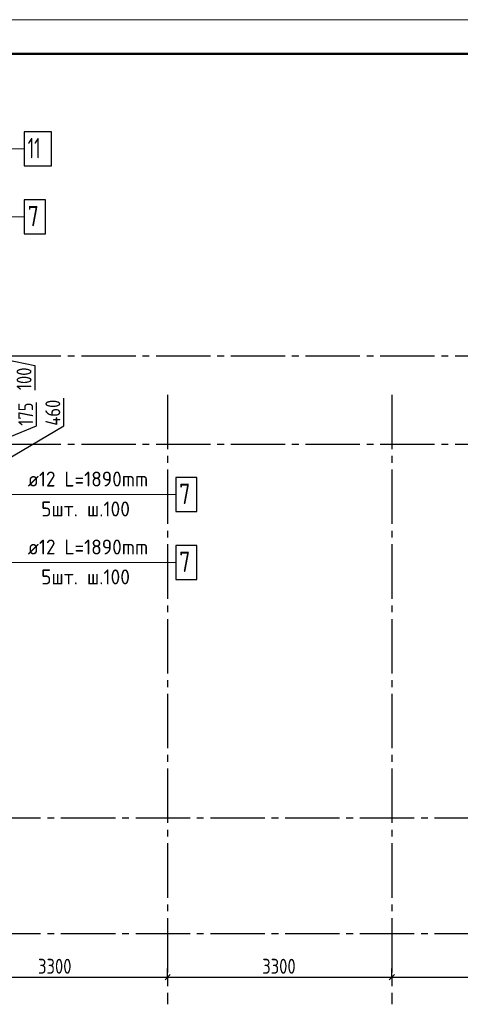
# Model space of a CAD drawing. Header units: millimetres. Extents: x 40580 to 1168286, y -220995 to 81020.
# Tile 90 of 194: x 356220 to 362706, y -113158 to -98668. Entities that reach past the tile are written whole.
import ezdxf

# ---------------------------------------------------------------- set-up
doc = ezdxf.new("R2010")
doc.units = ezdxf.units.MM
doc.linetypes.add('______5', pattern=[1100, 800, -100, 100, -100])
doc.linetypes.add('CENTER', pattern=[2, 1.25, -0.25, 0.25, -0.25])
for name, color, linetype, lineweight in [('Standard', 7, 'Continuous', 25), ('ДОП Верх по Х', 7, 'Continuous', 25), ('ОСИ', 7, 'CENTER', 15), ('Позиционная метка номер позиции', 7, 'Continuous', 13)]:
    doc.layers.add(name, color=color, linetype=linetype, lineweight=lineweight)
doc.styles.add('GOST 2.304-81', font='txt')
doc.styles.add('ISOCPEUR', font='isocpeur.ttf')

msp = doc.modelspace()

# ---------------------------------------------------------------- linework, layer by layer
at = {"layer": 'Standard', "color": 7, "linetype": 'Continuous', "lineweight": -3, "transparency": 33554687}
for p, q in [((356018.3, -103668.4), (356444.7, -103758.7)), ((356444.7, -103758.7), (356444.7, -104118.4)), ((356468.3, -104643.4), (356468.3, -104299.5)), ((356868.3, -104643.4), (356868.3, -104236.8)), ((356018.3, -105148.4), (356868.3, -104643.4)), ((356018.3, -104830.9), (356468.3, -104643.4)), ((355098.3, -112757.6), (358398.3, -112757.6)), ((358398.3, -112757.6), (361698.3, -112757.6)), ((361698.3, -112757.6), (364998.3, -112757.6))]:
    msp.add_line(p, q, dxfattribs=at)
at = {"layer": 'Standard', "color": 7, "linetype": 'Continuous', "lineweight": 25, "transparency": 33554687}
for p, q in [((358360.8, -112795.1), (358435.8, -112720.1)), ((361660.8, -112795.1), (361735.8, -112720.1))]:
    msp.add_line(p, q, dxfattribs=at)
at = {"layer": 'Standard', "color": 251, "linetype": 'Continuous', "lineweight": -3, "true_color": 0x656565, "transparency": 33554687}
for p, q in [((358398.3, -112757.6), (358398.3, -112632.6)), ((361698.3, -112757.6), (361698.3, -112632.6)), ((358398.3, -112757.6), (358398.3, -112882.5)), ((358398.3, -112757.6), (358398.3, -112757.6)), ((361698.3, -112757.6), (361698.3, -112882.5)), ((361698.3, -112757.6), (361698.3, -112757.6))]:
    msp.add_line(p, q, dxfattribs=at)
at = {"layer": 'Standard', "color": 7, "linetype": 'Continuous', "lineweight": 13, "transparency": 33554687}
msp.add_lwpolyline([(341068.3, -128368.4), (383068.3, -128368.4), (383068.3, -98668.4), (341068.3, -98668.4), (341068.3, -128368.4)], close=True, dxfattribs=at)
at = {"layer": 'Standard', "color": 7, "linetype": 'Continuous', "lineweight": 50, "transparency": 33554687}
msp.add_lwpolyline([(343068.3, -99168.4), (382568.3, -99168.4), (382568.3, -127868.4), (343068.3, -127868.4), (343068.3, -99168.4)], close=True, dxfattribs=at)
at = {"layer": 'ДОП Верх по Х', "color": 7, "linetype": 'Continuous', "lineweight": 13, "transparency": 33554687}
for p, q in [((356318.3, -105655.4), (358316.3, -105655.4)), ((356318.3, -106655.4), (358316.3, -106655.4))]:
    msp.add_line(p, q, dxfattribs=at)
at = {"layer": 'ДОП Верх по Х', "color": 7, "linetype": 'Continuous', "lineweight": 25, "transparency": 33554687}
for points in [[(356288.3, -100818.4), (356688.3, -100818.4), (356688.3, -100318.4), (356288.3, -100318.4), (356288.3, -100818.4)], [(356288.3, -101818.4), (356598.3, -101818.4), (356598.3, -101318.4), (356288.3, -101318.4), (356288.3, -101818.4)], [(358518.3, -105905.4), (358828.3, -105905.4), (358828.3, -105405.4), (358518.3, -105405.4), (358518.3, -105905.4)], [(358518.3, -106905.4), (358828.3, -106905.4), (358828.3, -106405.4), (358518.3, -106405.4), (358518.3, -106905.4)]]:
    msp.add_lwpolyline(points, dxfattribs=at)
at = {"layer": 'ОСИ', "color": 8, "linetype": '______5', "lineweight": -3, "transparency": 33554687}
for p, q in [((376628.3, -103618.4), (344668.3, -103618.4)), ((358398.3, -104188.4), (358398.3, -113157.6)), ((361698.3, -104188.4), (361698.3, -113157.6)), ((376628.3, -104918.4), (344668.3, -104918.4)), ((376628.3, -104918.4), (344668.3, -104918.4)), ((376328.3, -110418.4), (344668.3, -110418.4)), ((376328.3, -112118.4), (344668.3, -112118.4))]:
    msp.add_line(p, q, dxfattribs=at)
at = {"layer": 'Позиционная метка номер позиции', "color": 7, "linetype": 'Continuous', "lineweight": 13, "transparency": 33554687}
for points in [[(352570.6, -104118.4), (353070.6, -103618.4), (353070.6, -100568.4), (356288.3, -100568.4)], [(353288.3, -103448.4), (353788.3, -102948.4), (353788.3, -101568.4), (356288.3, -101568.4)], [(354532.3, -105018.4), (355169.3, -105655.4), (358518.3, -105655.4)], [(352778.6, -105178.4), (353146.3, -105546.1), (353146.3, -106655.4), (358518.3, -106655.4)]]:
    msp.add_lwpolyline(points, dxfattribs=at)

# ---------------------------------------------------------------- texts
at = {"layer": 'Standard', "color": 7, "linetype": 'Continuous', "lineweight": 25, "transparency": 33554687, "char_height": 220, "attachment_point": 7, "rotation": 90, "style": 'GOST 2.304-81'}
for s, insert, width in [('100', (356394.6, -104118.4), 485.085), ('175', (356418.3, -104643.4), 469.509), ('460', (356818.3, -104643.4), 531.973)]:
    msp.add_mtext(s, dxfattribs=dict(at, insert=insert, width=width))
at = {"layer": 'Standard', "color": 7, "linetype": 'Continuous', "lineweight": 25, "transparency": 33554687, "char_height": 220, "width": 641.476, "attachment_point": 7, "style": 'GOST 2.304-81'}
for insert in [(356490.3, -112707.6), (359790.3, -112707.6)]:
    msp.add_mtext('3300', dxfattribs=dict(at, insert=insert))
at = {"layer": 'ДОП Верх по Х', "color": 7, "linetype": 'Continuous', "lineweight": 13, "transparency": 33554687, "attachment_point": 7, "style": 'ISOCPEUR'}
for s, insert, char_height, width in [('\\W0.63;11', (356338.3, -100708.4), 300, 393.75), ('\\W0.78;7', (356338.3, -101708.4), 300, 326.834), ('\\W0.94;ø12 L=1890mm ', (356338.3, -105538.1), 220, 2105.666), ('\\W0.78;7', (358568.3, -105795.4), 300, 326.843), ('\\W0.95;5шт. ш.100 ', (356536.3, -105978.1), 220, 1666.178), ('\\W0.94;ø12 L=1890mm ', (356338.3, -106538.1), 220, 2105.666), ('\\W0.78;7', (358568.3, -106795.4), 300, 326.843), ('\\W0.95;5шт. ш.100 ', (356536.3, -106978.1), 220, 1666.178)]:
    msp.add_mtext(s, dxfattribs=dict(at, insert=insert, char_height=char_height, width=width))

doc.saveas('drawing.dxf')
